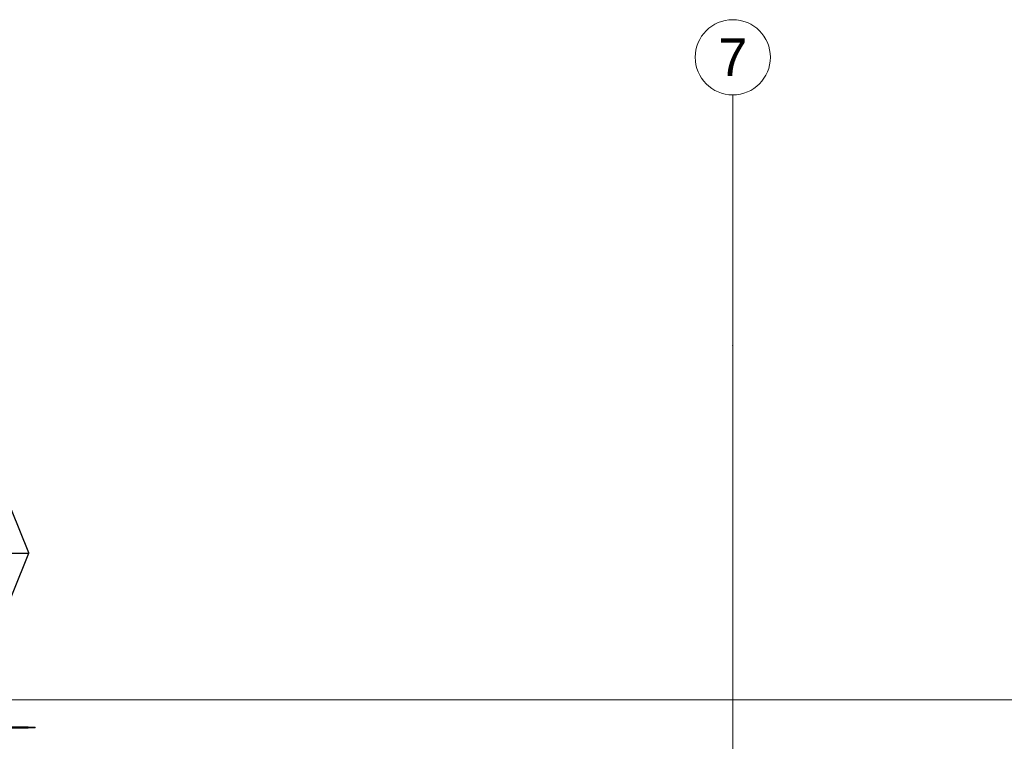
# Model space of a CAD drawing. Header units: millimetres. Extents: x -47038 to 86296, y -75637 to 48966.
# Tile 154 of 174: x 53976 to 57903, y 43202 to 46080. Entities that reach past the tile are written whole.
import ezdxf
from ezdxf.enums import TextEntityAlignment as Align

# ---------------------------------------------------------------- set-up
doc = ezdxf.new("R2010")
doc.units = ezdxf.units.MM
for name, color, linetype, lineweight in [('410-K Osie główne_Nr_pióra__1', 7, 'Continuous', 20), ('FLUID-LWA', 10, 'Continuous', 30), ('XREF', 8, 'Continuous', 9)]:
    doc.layers.add(name, color=color, linetype=linetype, lineweight=lineweight)
doc.layers.add('410-K Osie główne_Nr_pióra__95', color=7, linetype='Continuous', lineweight=20, true_color=0x7c7c7c)
doc.layers.add('420-K Ściany_Nr_pióra__95', color=7, linetype='Continuous', lineweight=20, true_color=0x7c7c7c)
doc.styles.add('STYL_AUTOMATYCZNY_2', font='arial.ttf', dxfattribs={"width": 0.95})

# ---------------------------------------------------------------- blocks, each defined once
blk = doc.blocks.new('A$C67FE79C0')
at = {"layer": '410-K Osie główne_Nr_pióra__95', "color": 8, "linetype": 'Continuous', "lineweight": 5}
for q in [(1197.12, 1000), (1197.12, -300)]:
    blk.add_line((1197.12, 900), q, dxfattribs=at)
blk.add_circle((1197.12, 1015), 15, dxfattribs=at)
blk.add_point((1197.12, 900), dxfattribs=at)
blk.add_point((1197.12, 900), dxfattribs=at)
at = {"layer": '420-K Ściany_Nr_pióra__95', "color": 8, "linetype": 'Continuous', "lineweight": 5}
blk.add_line((1485.86, 758.67), (896.58, 758.67), dxfattribs=at)
at = {"layer": '410-K Osie główne_Nr_pióra__1', "color": 8, "lineweight": 5, "style": 'STYL_AUTOMATYCZNY_2'}
blk.add_text('7', height=15, dxfattribs=at).set_placement((1197.12, 1022.5), align=Align.TOP_CENTER)
blk = doc.blocks.new('*U3622')
at = {"layer": 'FLUID-LWA', "linetype": 'Continuous', "extrusion": (0, -1, 6.12323e-17)}
for p, q in [((-451.5, 0, 138), (-451.5, 0, 142)), ((-449.5, 0, 151), (-289.5, 0, 151)), ((-289.5, 0, 129), (-449.5, 0, 129)), ((-449.5, 0, 129), (-449.5, 0, 151)), ((-447.5, 0, -137), (-447.5, 0, 129)), ((-434.5, 0, 153), (-430.5, 0, 153)), ((-369, 0, 153), (-381, 0, 153)), ((-308.5, 0, 153), (-304.5, 0, 153)), ((-289.5, 0, 149), (289.5, 0, 149)), ((-289.5, 0, 151), (-289.5, 0, 129)), ((449.5, 0, 151), (289.5, 0, 151)), ((289.5, 0, 129), (449.5, 0, 129)), ((289.5, 0, 151), (289.5, 0, 129)), ((308.5, 0, 153), (304.5, 0, 153)), ((381, 0, 153), (369, 0, 153)), ((434.5, 0, 153), (430.5, 0, 153)), ((447.5, 0, -137), (447.5, 0, 129)), ((449.5, 0, 129), (449.5, 0, 151)), ((451.5, 0, 138), (451.5, 0, 142)), ((-600, 0, -147), (-572, 0, -147)), ((-600, 0, -147), (-600, 0, -149)), ((-572, 0, -149), (-600, 0, -149)), ((572, 0, -147), (-572, 0, -147)), ((-572, 0, -149), (572, 0, -149)), ((572, 0, -147), (600, 0, -147)), ((600, 0, -149), (572, 0, -149)), ((600, 0, -149), (600, 0, -147))]:
    blk.add_line(p, q, dxfattribs=at)
for centre in [(-432.5, 140), (-306.5, 140), (306.5, 140), (432.5, 140)]:
    blk.add_circle(centre, 4, dxfattribs=at)
for centre, radius, start, end in [((-449.5, 138), 2, 180, 270), ((-449.5, 142), 2, 90, 180), ((-434.5, 151), 2, 90, 180), ((-430.5, 151), 2, 0, 90), ((-383, 152), 1, 270, 0), ((-381, 152), 1, 90, 180), ((-369, 152), 1, 0, 90), ((-367, 152), 1, 180, 270), ((-308.5, 151), 2, 90, 180), ((-304.5, 151), 2, 0, 90), ((304.5, 151), 2, 90, 180), ((308.5, 151), 2, 0, 90), ((367, 152), 1, 270, 0), ((369, 152), 1, 90, 180), ((381, 152), 1, 0, 90), ((383, 152), 1, 180, 270), ((430.5, 151), 2, 90, 180), ((434.5, 151), 2, 0, 90), ((449.5, 142), 2, 0, 90), ((449.5, 138), 2, 270, 0), ((-457.5, -137), 10, 270, 0), ((457.5, -137), 10, 180, 270)]:
    blk.add_arc(centre, radius, start, end, dxfattribs=at)
blk = doc.blocks.new('*U3621')
at = {"layer": 'FLUID-LWA', "linetype": 'Continuous', "extrusion": (0, -1, 6.12323e-17)}
for p, q in [((-574.9, 0, 112), (574.9, 0, 112)), ((-574.7, 0, 111.3), (-432, 0, -242)), ((-505.1, 0, 285), (-574.7, 0, 112.7)), ((-505.1, 0, 285), (-503.3, 0, 285)), ((503.3, 0, 285), (-503.3, 0, 285)), ((432, 0, -242), (574.7, 0, 111.3)), ((503.3, 0, 285), (505.1, 0, 285)), ((574.7, 0, 112.7), (505.1, 0, 285)), ((-471.5, 0, -285), (-471.5, 0, -257.3)), ((-471.5, 0, -285), (-446.5, 0, -285)), ((-469.2, 0, -255), (-446.5, 0, -255)), ((-447.1, 0, -208.6), (-445.7, 0, -208.1)), ((-428.4, 0, -255), (-447.1, 0, -208.6)), ((446.5, 0, -255), (-446.5, 0, -255)), ((446.5, 0, -285), (-446.5, 0, -285)), ((-432, 0, -242), (-427.4, 0, -253.5)), ((-430.1, 0, -242), (-432, 0, -242)), ((-365, 0, -242), (-430.1, 0, -242)), ((-427.4, 0, -253.5), (-378.4, 0, -253.5)), ((-378.4, 0, -253.5), (-378.4, 0, -255)), ((-365, 0, -208.5), (-365, 0, -209.1)), ((-365, 0, -209.1), (-365, 0, -253.7)), ((-365, 0, -255), (-365, 0, -253.7)), ((-364.5, 0, -208.1), (-335.5, 0, -208.1)), ((-15, 0, -242), (-335, 0, -242)), ((-335, 0, -209.1), (-335, 0, -208.5)), ((-335, 0, -253.7), (-335, 0, -209.1)), ((-335, 0, -253.7), (-335, 0, -255)), ((-272, 0, -250), (-252, 0, -250)), ((-245.5, 0, -255), (-245.5, 0, -242)), ((-237.5, 0, -255), (-237.5, 0, -242)), ((-15, 0, -208.1), (-15, 0, -208.6)), ((-15, 0, -208.1), (15, 0, -208.1)), ((-15, 0, -208.6), (-15, 0, -255)), ((15, 0, -208.6), (15, 0, -208.1)), ((15, 0, -255), (15, 0, -208.6)), ((335, 0, -242), (15, 0, -242)), ((237.5, 0, -255), (237.5, 0, -242)), ((245.5, 0, -255), (245.5, 0, -242)), ((252, 0, -250), (272, 0, -250)), ((335, 0, -208.1), (335, 0, -208.6)), ((335, 0, -208.1), (365, 0, -208.1)), ((335, 0, -208.6), (335, 0, -255)), ((365, 0, -208.6), (365, 0, -208.1)), ((365, 0, -255), (365, 0, -208.6)), ((430.1, 0, -242), (365, 0, -242)), ((378.4, 0, -255), (378.4, 0, -253.5)), ((378.4, 0, -253.5), (427.4, 0, -253.5)), ((427.4, 0, -253.5), (432, 0, -242)), ((447.1, 0, -208.6), (428.4, 0, -255)), ((432, 0, -242), (430.1, 0, -242)), ((445.7, 0, -208.1), (447.1, 0, -208.6)), ((446.5, 0, -255), (469.3, 0, -255)), ((446.5, 0, -285), (471.5, 0, -285)), ((471.5, 0, -285), (471.5, 0, -257.3))]:
    blk.add_line(p, q, dxfattribs=at)
for centre, radius, start, end in [((-572.9, 112), 2, 158, 202), ((572.9, 112), 2, 338, 22), ((-469.2, -257.3), 2.25, 90, 180), ((-277, -252.5), 2.5, 270, 0), ((-272, -252.5), 2.5, 90, 180), ((-252, -252.5), 2.5, 0, 90), ((-247, -252.5), 2.5, 180, 270), ((247, -252.5), 2.5, 270, 0), ((252, -252.5), 2.5, 90, 180), ((272, -252.5), 2.5, 0, 90), ((277, -252.5), 2.5, 180, 270), ((469.3, -257.3), 2.25, 0, 90)]:
    blk.add_arc(centre, radius, start, end, dxfattribs=at)
blk.add_ellipse((-364.5, 0, -208.5), major_axis=(-0.5, 0), ratio=0.927184, start_param=4.712389, end_param=6.283185, dxfattribs=at)
at = {"layer": 'FLUID-LWA', "linetype": 'Continuous', "extrusion": (3.50325e-46, -1, 6.12323e-17)}
blk.add_ellipse((-335.5, 0, -208.5), major_axis=(0.5, 0), ratio=0.927184, start_param=0, end_param=1.570796, dxfattribs=at)
blk.add_blockref('*U3622', (0, 0, -436))

msp = doc.modelspace()

# ---------------------------------------------------------------- block references
at = {"layer": 'XREF', "xscale": 10, "yscale": 10, "zscale": 10, "rotation": 360}
msp.add_blockref('A$C67FE79C0', (44848.7, 35780.4), dxfattribs=at)

# ---------------------------------------------------------------- next in the draw order: block references
at = {"layer": 'FLUID-LWA', "linetype": 'Continuous', "extrusion": (6.12323e-17, 1, -1.83697e-16), "rotation": 180}
msp.add_blockref('*U3621', (-53438, 47652.6, 43841.1), dxfattribs=at)

doc.saveas('drawing.dxf')
